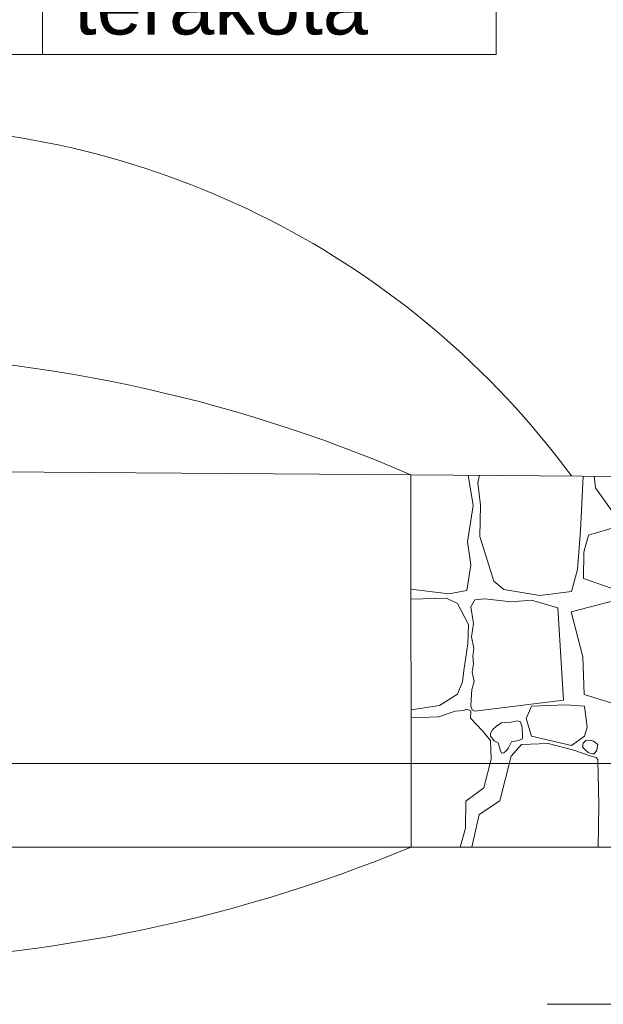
# Model space of a CAD drawing. Header units: millimetres. Extents: x -573548 to 674770, y -184010 to -47794.
# Tile 162 of 181: x 110509 to 112012, y -99103 to -96566. Entities that reach past the tile are written whole.
import ezdxf
from ezdxf.enums import TextEntityAlignment as Align

# ---------------------------------------------------------------- set-up
doc = ezdxf.new("R2010")
doc.units = ezdxf.units.MM
for name, color, linetype, lineweight in [('A.02 RZUT PIWNICY_is$0$0_Nr_pióra__25', 8, 'Continuous', 9), ('A.02 RZUT PIWNICY_is$0$_HATCH_Nr_pióra__18', 8, 'Continuous', 9), ('A.02 RZUT PIWNICY_is$0$A-OPISY-2_Nr_pióra__2', 8, 'Continuous', 9), ('A.02 RZUT PIWNICY_is$0$A-OPISY-3_Nr_pióra__6', 8, 'Continuous', 9), ('A.02 RZUT PIWNICY_is$0$podciagi_Nr_pióra__1', 8, 'Continuous', 9), ('A.02 RZUT PIWNICY_is$0$strop_Nr_pióra__1', 8, 'Continuous', 9), ('A.02 RZUT PIWNICY_is$0$Structural - Bearing_Nr_pióra__21', 8, 'Continuous', 9), ('A.02 RZUT PIWNICY_is$0$Structural - Grid', 8, 'Continuous', 9), ('A.02 RZUT PIWNICY_is$0$Structural - Grid_Nr_pióra__17', 8, 'Continuous', 9)]:
    doc.layers.add(name, color=color, linetype=linetype, lineweight=lineweight)
doc.styles.add('A.02 RZUT PIWNICY_is$0$STYL_AUTOMATYCZNY_1', font='arial.ttf')

# ---------------------------------------------------------------- blocks, each defined once
blk = doc.blocks.new('*X106')
at = {"layer": 'A.02 RZUT PIWNICY_is$0$_HATCH_Nr_pióra__18'}
for p, q in [((112247.4, -97817.5), (112234.7, -97739.7)), ((112263.2, -97739.9), (112259.4, -97759.2)), ((112524, -97882.6), (112530.1, -97741.9)), ((112559, -97742.1), (112562.5, -97771.9)), ((112259.4, -97759.2), (112265.9, -97817.2)), ((112562.5, -97771.9), (112608.2, -97837.3)), ((112232.9, -97911.6), (112247.4, -97817.5)), ((112265.9, -97817.2), (112264.3, -97898)), ((112636.9, -97866.6), (112544.4, -97894.3)), ((112264.3, -97898), (112300.2, -98012.3)), ((112516.2, -97982.9), (112524, -97882.6)), ((112544.4, -97894.3), (112531.9, -97938.4)), ((112241.6, -97970.6), (112232.9, -97911.6)), ((112531.9, -97938.4), (112531.1, -98005.5)), ((112231.3, -98037.1), (112241.6, -97970.6)), ((112500.6, -98039.7), (112516.2, -97982.9)), ((112531.1, -98005.5), (112636.9, -98042.4)), ((112300.2, -98012.3), (112325.8, -98033.8)), ((112087.1, -98033.7), (112184.2, -98045.3)), ((112178.9, -98056.9), (112087.1, -98059.2)), ((112206.5, -98070.1), (112178.9, -98056.9)), ((112184.2, -98045.3), (112231.3, -98037.1)), ((112325.8, -98033.8), (112419.1, -98049.5)), ((112419.1, -98049.5), (112500.6, -98039.7)), ((112500, -98092.1), (112639.9, -98055.6)), ((112235, -98124.6), (112206.5, -98070.1)), ((112251.5, -98061), (112241.5, -98078.5)), ((112241.5, -98078.5), (112248.2, -98121.9)), ((112277.5, -98058.4), (112251.5, -98061)), ((112344.8, -98065.6), (112277.5, -98058.4)), ((112397.7, -98061.4), (112344.8, -98065.6)), ((112465.2, -98081.6), (112397.7, -98061.4)), ((112479.6, -98319.4), (112465.2, -98081.6)), ((112529.5, -98207.8), (112500, -98092.1)), ((112233.8, -98174.1), (112235, -98124.6)), ((112248.2, -98121.9), (112242.7, -98156.1)), ((112242.7, -98156.1), (112249.4, -98185.3)), ((112223, -98243.1), (112233.8, -98174.1)), ((112249.4, -98185.3), (112246.1, -98205.5)), ((112246.1, -98205.5), (112248, -98225.3)), ((112533.3, -98304.5), (112529.5, -98207.8)), ((112248, -98225.3), (112244.4, -98246.1)), ((112219.7, -98272), (112223, -98243.1)), ((112244.4, -98246.1), (112250, -98271.4)), ((112206.5, -98304.2), (112219.7, -98272)), ((112250, -98271.4), (112244.2, -98292)), ((112160.3, -98332.6), (112206.5, -98304.2)), ((112244.2, -98292), (112242.4, -98317.3)), ((112681.6, -98351.1), (112533.3, -98304.5)), ((112087.2, -98344.1), (112160.3, -98332.6)), ((112242.4, -98317.3), (112241.5, -98335)), ((112241.5, -98335), (112244.4, -98344.3)), ((112251.5, -98347.9), (112479.6, -98319.4)), ((112397.7, -98335), (112383.3, -98366.6)), ((112486.6, -98331.6), (112397.7, -98335)), ((112533.9, -98335), (112486.6, -98331.6)), ((112540.6, -98388.7), (112533.9, -98335)), ((112201.2, -98347.5), (112157.8, -98362.4)), ((112222.9, -98346.1), (112201.2, -98347.5)), ((112230.3, -98342.2), (112222.9, -98346.1)), ((112240.9, -98346.8), (112230.3, -98342.2)), ((112240.4, -98365.2), (112240.9, -98346.8)), ((112244.4, -98344.3), (112251.5, -98347.9)), ((112157.8, -98362.4), (112087.2, -98364.7)), ((112270.9, -98397.9), (112240.4, -98365.2)), ((112308.5, -98385), (112297.3, -98396.1)), ((112320.6, -98377.3), (112308.5, -98385)), ((112328.4, -98377.2), (112320.6, -98377.3)), ((112337.8, -98378), (112328.4, -98377.2)), ((112360.2, -98372.3), (112337.8, -98378)), ((112369.5, -98375.4), (112360.2, -98372.3)), ((112373.2, -98389.3), (112369.5, -98375.4)), ((112383.3, -98366.6), (112397.7, -98411.7)), ((112291.6, -98423), (112270.9, -98397.9)), ((112297.3, -98396.1), (112291.5, -98404.8)), ((112291.5, -98404.8), (112291.6, -98411.7)), ((112291.6, -98411.7), (112301.4, -98424.4)), ((112374.7, -98412), (112373.2, -98389.3)), ((112374.3, -98418.8), (112374.7, -98412)), ((112397.7, -98411.7), (112500.8, -98436.2)), ((112500.8, -98436.2), (112533.9, -98411.7)), ((112533.9, -98411.7), (112540.6, -98388.7)), ((112293.2, -98471.3), (112291.6, -98423)), ((112301.4, -98424.4), (112311.4, -98429.4)), ((112311.4, -98429.4), (112317.6, -98449.9)), ((112338, -98441.7), (112346.1, -98426.2)), ((112371.6, -98433.8), (112345.2, -98463.5)), ((112346.1, -98426.2), (112363.8, -98423.2)), ((112363.8, -98423.2), (112374.3, -98418.8)), ((112440.2, -98431.3), (112371.6, -98433.8)), ((112506.2, -98448.2), (112440.2, -98431.3)), ((112528.7, -98439.6), (112530.4, -98429.9)), ((112530.4, -98429.9), (112537.7, -98423.2)), ((112537.7, -98423.2), (112547.7, -98422)), ((112547.7, -98422), (112556.9, -98425.2)), ((112556.9, -98425.2), (112568, -98433.7)), ((112568, -98433.7), (112566.1, -98448)), ((112345.2, -98463.5), (112316.3, -98578.3)), ((112317.6, -98449.9), (112319.8, -98455.4)), ((112319.8, -98455.4), (112326.4, -98454.5)), ((112326.4, -98454.5), (112332.1, -98450)), ((112332.1, -98450), (112338, -98441.7)), ((112550.8, -98463.5), (112506.2, -98448.2)), ((112533.9, -98445.9), (112528.7, -98439.6)), ((112543, -98453.7), (112533.9, -98445.9)), ((112554.2, -98457.7), (112543, -98453.7)), ((112564.2, -98467.2), (112550.8, -98463.5)), ((112559.2, -98457.1), (112554.2, -98457.7)), ((112561.8, -98454.2), (112559.2, -98457.1)), ((112566.1, -98448), (112561.8, -98454.2)), ((112274.6, -98545.2), (112293.2, -98471.3)), ((112568.4, -98472.3), (112564.2, -98467.2)), ((112568.6, -98476.3), (112568.4, -98472.3)), ((112569, -98510.1), (112568.6, -98476.3)), ((112570.6, -98589.8), (112569, -98510.1)), ((112228.8, -98579.1), (112274.6, -98545.2)), ((112227.2, -98648.8), (112228.8, -98579.1)), ((112316.3, -98578.3), (112262.7, -98614.2)), ((112568.7, -98697.8), (112570.6, -98589.8)), ((112262.7, -98614.2), (112244, -98697.8)), ((112213.4, -98697.8), (112227.2, -98648.8))]:
    blk.add_line(p, q, dxfattribs=at)
blk.add_point((112564.2, -98467.2), dxfattribs=at)
blk = doc.blocks.new('A.02 RZUT PIWNICY_is$0$Wypełnienie_14_1')
at = {"layer": 'A.02 RZUT PIWNICY_is$0$_HATCH_Nr_pióra__18'}
blk.add_blockref('*X106', (0, 0), dxfattribs=at)
blk = doc.blocks.new('A.02 RZUT PIWNICY_is$0$Standardowy znacznik osi_4')
at = {"layer": 'A.02 RZUT PIWNICY_is$0$Structural - Grid_Nr_pióra__17'}
blk.add_line((1000, 0), (42868.7, 0), dxfattribs=at)
at = {"layer": 'A.02 RZUT PIWNICY_is$0$Structural - Grid_Nr_pióra__17', "style": 'A.02 RZUT PIWNICY_is$0$STYL_AUTOMATYCZNY_1'}
for tag, p in [('AC_MarkerText_1_0', (-250, -335)), ('AC_MarkerText_1_1', (44118.7, -335))]:
    blk.add_attdef(tag, text='', height=350, rotation=180, dxfattribs=at).set_placement(p, align=Align.TOP_CENTER)
blk = doc.blocks.new('A.02 RZUT PIWNICY_is')
at = {"layer": 'A.02 RZUT PIWNICY_is$0$0_Nr_pióra__25'}
blk.add_line((112437.8, -99102.7), (113358.3, -99102.7), dxfattribs=at)
at = {"layer": 'A.02 RZUT PIWNICY_is$0$A-OPISY-3_Nr_pióra__6'}
blk.add_line((111138.4, -96355.6), (111138.4, -96655.6), dxfattribs=at)
blk.add_lwpolyline([(110106.9, -96655.6), (110106.9, -96055.6), (112306.8, -96055.6), (112306.8, -96655.6)], close=True, dxfattribs=at)
at = {"layer": 'A.02 RZUT PIWNICY_is$0$podciagi_Nr_pióra__1'}
for p, q in [((109107.2, -97717), (112087, -97738.6)), ((109107.3, -98697.8), (112087.3, -98697.8))]:
    blk.add_line(p, q, dxfattribs=at)
for centre, radius, start, end in [((110717.3, -99054.7), 2214.3, 36.3696, 142.8334), ((110571.6, -101243.9), 3818.8, 66.6193, 112.5486), ((110597.2, -95092.7), 3900.9, 247.5441, 292.4559)]:
    blk.add_arc(centre, radius, start, end, dxfattribs=at)
at = {"layer": 'A.02 RZUT PIWNICY_is$0$strop_Nr_pióra__1'}
blk.add_arc((115234.7, -95858.1), 2678.4, 135.1087, 224.8735, dxfattribs=at)
at = {"layer": 'A.02 RZUT PIWNICY_is$0$Structural - Bearing_Nr_pióra__21'}
for p, q in [((113337.3, -97747.8), (112087, -97738.6)), ((112087.3, -98697.8), (112087, -97738.6)), ((113367.3, -98697.8), (112087.3, -98697.8))]:
    blk.add_line(p, q, dxfattribs=at)
at = {"layer": 'A.02 RZUT PIWNICY_is$0$_HATCH_Nr_pióra__18'}
blk.add_blockref('A.02 RZUT PIWNICY_is$0$Wypełnienie_14_1', (0, 0), dxfattribs=at)
at = {"layer": 'A.02 RZUT PIWNICY_is$0$Structural - Grid', "zscale": 1000, "rotation": 180}
blk.add_blockref('A.02 RZUT PIWNICY_is$0$Standardowy znacznik osi_4', (121683.4, -98482.5), dxfattribs=at)
at = {"layer": 'A.02 RZUT PIWNICY_is$0$A-OPISY-2_Nr_pióra__2', "insert": (111219.5, -96606.6), "char_height": 150, "attachment_point": 7, "style": 'A.02 RZUT PIWNICY_is$0$STYL_AUTOMATYCZNY_1'}
blk.add_mtext('\\A1;{\\pql;\\fArial|b0|i0|c238|p0;\\W1.000000;terakota}', dxfattribs=at)

msp = doc.modelspace()

# ---------------------------------------------------------------- block references
at = {"ltscale": 10}
msp.add_blockref('A.02 RZUT PIWNICY_is', (-570.227, 0), dxfattribs=at)

doc.saveas('drawing.dxf')
